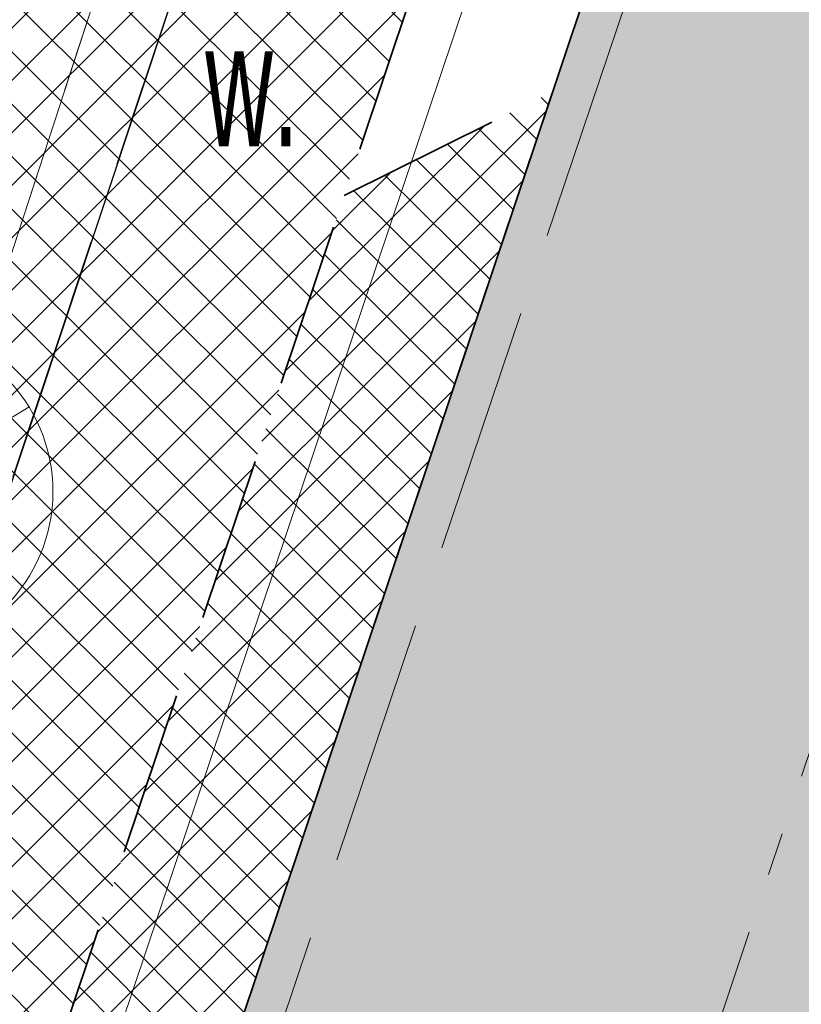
# Model space of a CAD drawing. Header units: metres. Extents: x 6599594 to 6600699, y 5687867 to 5691114.
# Tile 144 of 256: x 6599928.4 to 6599933.14, y 5688804.94 to 5688810.92. Entities that reach past the tile are written whole.
import ezdxf
from ezdxf.enums import TextEntityAlignment as Align

# ---------------------------------------------------------------- set-up
doc = ezdxf.new("R2010")
doc.units = ezdxf.units.M
doc.header["$MEASUREMENT"] = 0
for name, pattern in [('1', [0]), ('3_EGJE', [2.5, 1.5, -0.3700000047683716, 0.2600001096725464, -0.369999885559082]), ('BUF', [0]), ('BUG', [1.5, 1, -0.5]), ('GUK', [2, 1.5, -0.5]), ('GUZ', [1, 0.5, -0.5]), ('L_0_04', [1.5, 1, -0.5]), ('L_0_06', [2, 1.5, -0.5])]:
    doc.linetypes.add(name, pattern=pattern)
for name, color, linetype, lineweight in [('_kolor chodnik', 50, '1', 5), ('_kolor jezdnia', 4, '1', 0), ('_kolor pobocze', 211, '1', 5), ('_kolor zjazdy kostka', 7, '1', 5), ('_kolor ścieżka @ 1', 10, '1', 0), ('_kraweznik', 7, 'CONTINUOUS', 35), ('_kraweznik niski', 150, 'CONTINUOUS', 35), ('_obrzeze', 10, 'BUG', 35), ('_os', 7, '3_EGJE', 13), ('_wycinka', 10, 'BUF', 15), ('Dzialki', 130, '1', 30), ('Kontury', 252, 'GUK', 9), ('OT_Komunikacja', 7, 'CONTINUOUS', 0), ('OT_ZagospodarowanieTerenu', 7, 'CONTINUOUS', 0), ('Uzytki', 252, 'GUZ', 9)]:
    doc.layers.add(name, color=color, linetype=linetype, lineweight=lineweight)
doc.styles.get("Standard").update_dxf_attribs({"font": 'ARIALN.TTF', "width": 0.75, "height": 1.199999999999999})
pattern_1 = [(45, (0, 0), (-0.1414213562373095, 0.1414213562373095), []), (135, (0, 0), (-0.1414213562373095, -0.1414213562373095), [])]

# ---------------------------------------------------------------- blocks, each defined once
blk = doc.blocks.new('ddddd')
at = {"layer": '_wycinka'}
for p, q in [((6600244.106448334, 5690836.218476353), (6600245.135551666, 5690834.535523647)), ((6600245.462476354, 5690835.891551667), (6600243.779523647, 5690834.862448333))]:
    blk.add_line(p, q, dxfattribs=at)
blk.add_circle((6600244.621, 5690835.377), 0.986329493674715, dxfattribs=at)

msp = doc.modelspace()

# ---------------------------------------------------------------- hatches: boundary and pattern name
at = {"layer": '_kolor chodnik'}
h = msp.add_hatch(dxfattribs=at)
h.set_pattern_fill('ANSI37', color=256, scale=1.6)
h.set_pattern_definition(pattern_1)
h.paths.add_polyline_path([(6599849.938171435, 5688542.085872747), (6599852.232147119, 5688548.938742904), (6599853.573135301, 5688548.489851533), (6599853.827082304, 5688549.248475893), (6599851.793849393, 5688549.929093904), (6599849.895278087, 5688548.982823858), (6599847.823506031, 5688542.793750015)])
edge = h.paths.add_edge_path()
edge.add_line((6600018.106075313, 5689087.454911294), (6600022.42781917, 5689091.229234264))
edge.add_line((6600022.42781917, 5689091.229234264), (6600020.233254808, 5689093.742094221))
edge.add_line((6600020.233254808, 5689093.742094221), (6600017.159471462, 5689091.057656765))
edge.add_arc((6600023.275194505, 5689085.385140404), 8.34143334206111, 137.1531558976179, 148.8016577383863)
edge.add_line((6600016.140105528, 5689089.706021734), (6600018.106075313, 5689087.454911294))
h.paths.add_polyline_path([(6600038.501784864, 5689187.59229436), (6600037.906968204, 5689187.700586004), (6600037.638296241, 5689186.224843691), (6600038.240083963, 5689186.115282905)])
h.paths.add_polyline_path([(6600069.098302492, 5689360.276020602), (6600068.321239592, 5689360.413462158), (6600068.064048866, 5689358.936495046), (6600068.836639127, 5689358.799546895)])
h.paths.add_polyline_path([(6600082.393785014, 5689362.950258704), (6600082.941124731, 5689366.103121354), (6600081.481377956, 5689366.361351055), (6600080.923159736, 5689363.210828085)])
h.paths.add_polyline_path([(6600074.022236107, 5689388.065861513), (6600072.983907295, 5689388.249860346), (6600072.723374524, 5689386.772538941), (6600073.760538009, 5689386.588865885)])
h.paths.add_polyline_path([(6600105.602402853, 5689486.45426531), (6600106.738797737, 5689489.760539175), (6600105.28818975, 5689490.281952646), (6600104.132785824, 5689486.965912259)])
h.paths.add_polyline_path([(6600132.519778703, 5689678.737346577), (6600131.636986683, 5689678.922259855), (6600131.330470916, 5689677.453953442), (6600132.212256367, 5689677.269208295)])
h.paths.add_polyline_path([(6600156.649397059, 5689798.7449027), (6600156.48800471, 5689797.95886096), (6600157.450195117, 5689797.757316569), (6600157.615023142, 5689798.542205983)])
h.paths.add_polyline_path([(6600189.055358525, 5689948.643107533), (6600187.902868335, 5689948.884512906), (6600187.600024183, 5689947.417400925), (6600188.748131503, 5689947.176379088)])
edge = h.paths.add_edge_path()
edge.add_line((6600204.459383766, 5690032.969035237), (6600204.153258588, 5690031.227801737))
edge.add_arc((6600202.328347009, 5690027.299936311), 4.331100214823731, 41.853001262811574, 65.08011546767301, ccw=False)
edge.add_arc((6600032.903931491, 5690051.979071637), 174.020003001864, 352.8070218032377, 353.495463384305)
edge.add_arc((6600202.372679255, 5690027.343587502), 5.999999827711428, 55.12102442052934, 69.64815978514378)
edge = h.paths.add_edge_path()
edge.add_line((6600205.046027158, 5690040.265402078), (6600204.972740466, 5690038.483452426))
edge.add_arc((6600203.986269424, 5690044.401803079), 5.999999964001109, 279.4630688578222, 294.9140560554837)
edge.add_line((6600206.513819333, 5690038.960158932), (6600206.607027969, 5690041.030672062))
edge.add_arc((6600203.986269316, 5690044.401803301), 4.270000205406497, 284.3702444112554, 307.86193139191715, ccw=False)
edge = h.paths.add_edge_path()
edge.add_arc((6600203.547470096, 5690044.558759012), 6.446878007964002, 324.43500910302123, 356.20133685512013, ccw=False)
edge.add_arc((6600203.986269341, 5690044.401803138), 6.000000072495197, 323.2169970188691, 357.4193489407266)
h.paths.add_polyline_path([(6600208.910055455, 5690121.713696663), (6600208.146285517, 5690121.748120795), (6600207.125602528, 5690121.794124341), (6600209.971605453, 5690121.665851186)])
edge = h.paths.add_edge_path()
edge.add_line((6600238.769818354, 5690481.648294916), (6600240.338176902, 5690490.87374652))
edge.add_line((6600240.338176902, 5690490.87374652), (6600241.251295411, 5690510.829461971))
edge.add_line((6600241.251295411, 5690510.829461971), (6600239.524022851, 5690510.928942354))
edge.add_line((6600239.524022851, 5690510.928942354), (6600238.633343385, 5690491.167757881))
edge.add_line((6600238.633343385, 5690491.167757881), (6600234.579716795, 5690467.661262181))
edge.add_line((6600234.579716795, 5690467.661262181), (6600234.449796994, 5690464.966873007))
edge.add_arc((6600242.443669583, 5690464.607462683), 8.001948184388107, 177.4256737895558, 268.2543056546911)
edge.add_line((6600242.199903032, 5690456.609228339), (6600242.216657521, 5690457.359274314))
edge.add_line((6600242.216657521, 5690457.359274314), (6600242.305257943, 5690458.836738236))
edge.add_arc((6600242.444504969, 5690464.607952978), 5.772894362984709, 177.0298084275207, 268.6178439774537, ccw=False)
edge.add_line((6600236.679365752, 5690464.907083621), (6600236.951876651, 5690470.95443634))
edge.add_line((6600236.951876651, 5690470.95443634), (6600238.15078669, 5690478.210832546))
edge.add_line((6600238.15078669, 5690478.210832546), (6600238.769818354, 5690481.648294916))
h.paths.add_polyline_path([(6600238.769818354, 5690481.648294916), (6600238.15078669, 5690478.210832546), (6600239.670056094, 5690477.930590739), (6600240.266710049, 5690481.376366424)])
edge = h.paths.add_edge_path()
edge.add_line((6600223.366500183, 5690460.339976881), (6600223.278629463, 5690457.997544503))
edge.add_arc((6600220.967166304, 5690465.656339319), 7.999999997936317, 286.7940807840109, 300.2738222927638)
edge.add_line((6600225.000231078, 5690458.747331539), (6600225.240084, 5690461.623695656))
edge.add_arc((6600221.105749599, 5690465.648640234), 5.76999998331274, 293.06724424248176, 315.7681070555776, ccw=False)
edge = h.paths.add_edge_path()
edge.add_arc((6600220.025145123, 5690444.676291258), 5.770000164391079, 37.996647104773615, 59.94382588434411, ccw=False)
edge.add_line((6600224.572175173, 5690448.22839199), (6600224.817793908, 5690451.081798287))
edge.add_arc((6600220.025145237, 5690444.676291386), 7.999999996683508, 53.19588653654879, 68.15166733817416)
edge.add_line((6600223.00235276, 5690452.101669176), (6600222.91504296, 5690449.670427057))
edge = h.paths.add_edge_path()
edge.add_arc((6600221.105749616, 5690465.648640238), 7.999999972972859, 328.0222308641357, 357.0132597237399)
edge.add_line((6600229.094882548, 5690465.23180147), (6600229.218816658, 5690467.593604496))
edge.add_line((6600229.218816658, 5690467.593604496), (6600228.218919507, 5690467.645774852))
edge.add_line((6600228.218919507, 5690467.645774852), (6600227.891778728, 5690461.411918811))
h.paths.add_polyline_path([(6600200.980142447, 5690012.236744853), (6600202.317278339, 5690011.956662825), (6600202.522293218, 5690012.935421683), (6600201.182321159, 5690013.216097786)])
h.paths.add_polyline_path([(6600196.457878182, 5689983.98337835), (6600195.202332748, 5689984.246370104), (6600194.899091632, 5689982.777335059), (6600196.150355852, 5689982.515240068)])
edge = h.paths.add_edge_path()
edge.add_line((6600112.305909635, 5689517.991018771), (6600112.691041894, 5689519.807934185))
edge.add_line((6600112.691041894, 5689519.807934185), (6600113.245521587, 5689522.423769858))
edge.add_line((6600113.245521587, 5689522.423769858), (6600111.553124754, 5689522.782507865))
edge.add_line((6600111.553124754, 5689522.782507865), (6600107.405864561, 5689503.21722655))
edge.add_line((6600107.405864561, 5689503.21722655), (6600099.494506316, 5689480.361667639))
edge.add_line((6600099.494506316, 5689480.361667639), (6600099.182814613, 5689478.891218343))
edge.add_arc((6600107.008997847, 5689477.232359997), 8.000059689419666, 168.0325629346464, 257.7529108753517)
edge.add_line((6600105.311960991, 5689469.414366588), (6600105.784990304, 5689471.593619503))
edge.add_arc((6600107.008927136, 5689477.232314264), 5.769999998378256, 168.0321375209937, 257.7533362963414, ccw=False)
edge.add_line((6600101.364343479, 5689478.42879883), (6600101.647245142, 5689479.76342708))
edge.add_line((6600101.647245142, 5689479.76342708), (6600104.132785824, 5689486.965912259))
edge.add_line((6600104.132785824, 5689486.965912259), (6600105.28818975, 5689490.281952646))
edge.add_line((6600105.28818975, 5689490.281952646), (6600108.240043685, 5689498.809726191))
edge.add_line((6600108.240043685, 5689498.809726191), (6600112.305909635, 5689517.991018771))
h.paths.add_polyline_path([(6600136.009573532, 5689645.499114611), (6600138.333647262, 5689645.012304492), (6600138.661671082, 5689646.578318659), (6600134.869459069, 5689647.372651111)])
at = {"layer": '_kolor jezdnia'}
h = msp.add_hatch(dxfattribs=at)
h.set_pattern_fill('ANSI37', color=4, scale=3.5)
h.set_pattern_definition([(45, (0, 0), (-0.3093592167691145, 0.3093592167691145), []), (135, (0, 0), (-0.3093592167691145, -0.3093592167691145), [])])
edge = h.paths.add_edge_path()
edge.add_line((6599833.066047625, 5688539.933393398), (6599850.649511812, 5688527.983462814))
edge.add_arc((6599857.337592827, 5688536.653968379), 10.95025544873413, 169.5012687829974, 232.3548431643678, ccw=False)
edge.add_arc((6599858.085851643, 5688536.618142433), 11.69295282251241, 162.2507788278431, 169.9967502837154, ccw=False)
edge.add_line((6599846.949484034, 5688540.182754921), (6599847.823506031, 5688542.793750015))
edge.add_line((6599847.823506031, 5688542.793750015), (6599849.895278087, 5688548.982823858))
edge.add_line((6599849.895278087, 5688548.982823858), (6599852.434748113, 5688556.56906746))
edge.add_line((6599852.434748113, 5688556.56906746), (6599928.48625871, 5688783.760284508))
edge.add_line((6599928.48625871, 5688783.760284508), (6599931.025728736, 5688791.34652811))
edge.add_line((6599931.025728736, 5688791.34652811), (6599996.657773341, 5688987.411326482))
edge.add_line((6599996.657773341, 5688987.411326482), (6599999.197243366, 5688994.997570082))
edge.add_line((6599999.197243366, 5688994.997570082), (6600021.930100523, 5689062.908193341))
edge.add_line((6600021.930100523, 5689062.908193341), (6600017.620224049, 5689067.371531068))
edge.add_line((6600017.620224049, 5689067.371531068), (6600016.714558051, 5689064.654078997))
edge.add_line((6600016.714558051, 5689064.654078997), (6600012.423620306, 5689051.835617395))
edge.add_line((6600012.423620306, 5689051.835617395), (6600009.884150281, 5689044.249373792))
edge.add_line((6600009.884150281, 5689044.249373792), (6599977.53516164, 5688947.612159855))
edge.add_line((6599977.53516164, 5688947.612159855), (6599974.995691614, 5688940.025916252))
edge.add_line((6599974.995691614, 5688940.025916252), (6599942.096912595, 5688841.746295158))
edge.add_line((6599942.096912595, 5688841.746295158), (6599939.557442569, 5688834.160051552))
edge.add_line((6599939.557442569, 5688834.160051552), (6599882.679288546, 5688664.246042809))
edge.add_line((6599882.679288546, 5688664.246042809), (6599880.139818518, 5688656.659799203))
edge.add_line((6599880.139818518, 5688656.659799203), (6599852.46454386, 5688573.984527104))
edge.add_line((6599852.46454386, 5688573.984527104), (6599842.470137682, 5688544.127903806))
edge.add_arc((6599835.706422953, 5688546.652910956), 7.219660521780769, 248.5480913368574, 339.52856074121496, ccw=False)
h.paths.add_polyline_path([(6600044.653202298, 5689172.271628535), (6600046.276244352, 5689181.431901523), (6600047.759199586, 5689189.801539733), (6600051.0603021, 5689208.432603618), (6600052.368792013, 5689215.817578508), (6600054.808584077, 5689229.587499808), (6600056.11707399, 5689236.972474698), (6600057.346666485, 5689243.912161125), (6600058.655146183, 5689251.297078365), (6600058.831439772, 5689252.292060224), (6600060.098987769, 5689259.445963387), (6600060.139929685, 5689259.677035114), (6600061.407468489, 5689266.830886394), (6600072.329030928, 5689328.470998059), (6600073.637511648, 5689335.855921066), (6600077.337304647, 5689356.73715072), (6600078.820259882, 5689365.106788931), (6600081.142794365, 5689378.214921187), (6600082.538516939, 5689386.092227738), (6600095.187867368, 5689457.483787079), (6600091.082877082, 5689465.8405575), (6600089.043088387, 5689454.328211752), (6600087.870641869, 5689447.711051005), (6600087.560133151, 5689445.958573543), (6600086.562151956, 5689440.326076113), (6600082.433200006, 5689417.022719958), (6600080.95024477, 5689408.65308175), (6600077.202698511, 5689387.502337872), (6600075.719743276, 5689379.132699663), (6600073.469199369, 5689366.430874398), (6600071.986244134, 5689358.061236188), (6600069.98686466, 5689346.776955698), (6600068.591142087, 5689338.899649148), (6600065.559290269, 5689321.78820693), (6600064.163567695, 5689313.910900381), (6600059.719426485, 5689288.828650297), (6600058.323703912, 5689280.951343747), (6600057.563846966, 5689276.662793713), (6600056.168124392, 5689268.785487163), (6600054.804920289, 5689261.091711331), (6600053.409197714, 5689253.21440478), (6600053.264817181, 5689252.399536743), (6600051.869094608, 5689244.522230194), (6600051.183555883, 5689240.653124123), (6600049.787833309, 5689232.775817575), (6600046.593849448, 5689214.749319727), (6600045.198126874, 5689206.872013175), (6600044.41754409, 5689202.466488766), (6600042.934588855, 5689194.096850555), (6600036.429952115, 5689157.38538759), (6600034.946996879, 5689149.01574938), (6600030.579776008, 5689124.367629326), (6600027.529365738, 5689107.151445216), (6600024.895072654, 5689094.014582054), (6600030.583685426, 5689094.264316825), (6600032.945013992, 5689106.191885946), (6600043.170247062, 5689163.901990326)])
edge = h.paths.add_edge_path()
edge.add_line((6600111.106812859, 5689535.144351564), (6600111.256844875, 5689535.85214863))
edge.add_line((6600111.256844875, 5689535.85214863), (6600112.915748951, 5689543.678261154))
edge.add_line((6600112.915748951, 5689543.678261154), (6600117.304772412, 5689564.384094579))
edge.add_line((6600117.304772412, 5689564.384094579), (6600119.067357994, 5689572.699339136))
edge.add_line((6600119.067357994, 5689572.699339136), (6600120.087667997, 5689577.512794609))
edge.add_line((6600120.087667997, 5689577.512794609), (6600121.642890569, 5689584.849775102))
edge.add_line((6600121.642890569, 5689584.849775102), (6600128.436769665, 5689616.900852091))
edge.add_line((6600128.436769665, 5689616.900852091), (6600129.991992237, 5689624.237832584))
edge.add_line((6600129.991992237, 5689624.237832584), (6600132.660554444, 5689636.827148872))
edge.add_line((6600132.660554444, 5689636.827148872), (6600133.208838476, 5689639.444704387))
edge.add_line((6600133.208838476, 5689639.444704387), (6600134.848957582, 5689647.274775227))
edge.add_line((6600134.848957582, 5689647.274775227), (6600138.97649476, 5689666.979995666))
edge.add_line((6600138.97649476, 5689666.979995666), (6600140.51410642, 5689674.320687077))
edge.add_line((6600140.51410642, 5689674.320687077), (6600145.209128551, 5689696.735129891))
edge.add_line((6600145.209128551, 5689696.735129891), (6600146.746740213, 5689704.075821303))
edge.add_line((6600146.746740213, 5689704.075821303), (6600151.462308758, 5689726.588354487))
edge.add_line((6600151.462308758, 5689726.588354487), (6600152.999920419, 5689733.929045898))
edge.add_line((6600152.999920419, 5689733.929045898), (6600155.244070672, 5689744.642813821))
edge.add_line((6600155.244070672, 5689744.642813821), (6600156.781682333, 5689751.983505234))
edge.add_line((6600156.781682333, 5689751.983505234), (6600161.635515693, 5689775.156126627))
edge.add_line((6600161.635515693, 5689775.156126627), (6600163.378142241, 5689783.475576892))
edge.add_line((6600163.378142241, 5689783.475576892), (6600163.850769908, 5689785.731942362))
edge.add_line((6600163.850769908, 5689785.731942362), (6600167.028500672, 5689800.902704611))
edge.add_line((6600167.028500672, 5689800.902704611), (6600179.49088801, 5689860.399222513))
edge.add_line((6600179.49088801, 5689860.399222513), (6600181.233514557, 5689868.718672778))
edge.add_line((6600181.233514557, 5689868.718672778), (6600181.84713393, 5689871.648144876))
edge.add_line((6600181.84713393, 5689871.648144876), (6600183.384745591, 5689878.988836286))
edge.add_line((6600183.384745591, 5689878.988836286), (6600184.935818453, 5689886.393792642))
edge.add_line((6600184.935818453, 5689886.393792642), (6600186.575937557, 5689894.223863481))
edge.add_line((6600186.575937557, 5689894.223863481), (6600194.05133812, 5689929.912074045))
edge.add_line((6600194.05133812, 5689929.912074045), (6600195.691457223, 5689937.742144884))
edge.add_line((6600195.691457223, 5689937.742144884), (6600202.915799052, 5689972.231779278))
edge.add_line((6600202.915799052, 5689972.231779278), (6600204.555918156, 5689980.061850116))
edge.add_line((6600204.555918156, 5689980.061850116), (6600206.062781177, 5689987.255744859))
edge.add_line((6600206.062781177, 5689987.255744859), (6600207.702900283, 5689995.085815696))
edge.add_line((6600207.702900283, 5689995.085815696), (6600210.232559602, 5690007.162628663))
edge.add_line((6600210.232559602, 5690007.162628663), (6600211.694938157, 5690014.144150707))
edge.add_arc((6600028.177652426, 5690052.584442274), 187.5000004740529, 348.1696294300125, 357.4195276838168)
edge.add_line((6600215.487522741, 5690044.142720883), (6600208.310270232, 5690026.480446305))
edge.add_arc((6600032.903933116, 5690051.97907145), 177.2500013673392, 348.1696294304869, 351.7289130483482, ccw=False)
edge.add_line((6600206.38894146, 5690015.640182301), (6600205.966941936, 5690013.625519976))
edge.add_line((6600205.966941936, 5690013.625519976), (6600204.326822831, 5690005.795449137))
edge.add_line((6600204.326822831, 5690005.795449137), (6600197.076961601, 5689971.183982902))
edge.add_line((6600197.076961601, 5689971.183982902), (6600195.334335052, 5689962.864532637))
edge.add_line((6600195.334335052, 5689962.864532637), (6600193.44722506, 5689953.855305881))
edge.add_line((6600193.44722506, 5689953.855305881), (6600191.909227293, 5689946.512771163))
edge.add_line((6600191.909227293, 5689946.512771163), (6600185.496844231, 5689915.899498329))
edge.add_line((6600185.496844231, 5689915.899498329), (6600183.856521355, 5689908.068454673))
edge.add_line((6600183.856521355, 5689908.068454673), (6600182.066605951, 5689899.523243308))
edge.add_line((6600182.066605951, 5689899.523243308), (6600180.32407057, 5689891.204228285))
edge.add_line((6600180.32407057, 5689891.204228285), (6600174.320344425, 5689862.541919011))
edge.add_line((6600174.320344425, 5689862.541919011), (6600172.577809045, 5689854.222903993))
edge.add_line((6600172.577809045, 5689854.222903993), (6600163.663810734, 5689811.666703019))
edge.add_line((6600163.663810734, 5689811.666703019), (6600162.023782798, 5689803.837067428))
edge.add_line((6600162.023782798, 5689803.837067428), (6600160.924220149, 5689798.587659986))
edge.add_line((6600160.924220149, 5689798.587659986), (6600159.279208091, 5689790.734229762))
edge.add_line((6600159.279208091, 5689790.734229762), (6600157.107250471, 5689780.365115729))
edge.add_line((6600157.107250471, 5689780.365115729), (6600155.462238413, 5689772.511685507))
edge.add_line((6600155.462238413, 5689772.511685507), (6600153.380318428, 5689762.572418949))
edge.add_line((6600153.380318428, 5689762.572418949), (6600151.735124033, 5689754.718118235))
edge.add_line((6600151.735124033, 5689754.718118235), (6600148.586504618, 5689739.686336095))
edge.add_line((6600148.586504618, 5689739.686336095), (6600146.885007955, 5689731.563243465))
edge.add_line((6600146.885007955, 5689731.563243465), (6600141.75088822, 5689707.052510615))
edge.add_line((6600141.75088822, 5689707.052510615), (6600140.110896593, 5689699.223048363))
edge.add_line((6600140.110896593, 5689699.223048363), (6600133.483561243, 5689667.583574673))
edge.add_line((6600133.483561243, 5689667.583574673), (6600131.860394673, 5689659.834436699))
edge.add_line((6600131.860394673, 5689659.834436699), (6600131.740984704, 5689659.26436315))
edge.add_line((6600131.740984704, 5689659.26436315), (6600130.117814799, 5689651.515209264))
edge.add_line((6600130.117814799, 5689651.515209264), (6600127.27873359, 5689637.961189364))
edge.add_line((6600127.27873359, 5689637.961189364), (6600126.924568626, 5689636.290366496))
edge.add_line((6600126.924568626, 5689636.290366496), (6600125.166244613, 5689627.995226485))
edge.add_line((6600125.166244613, 5689627.995226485), (6600118.009503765, 5689594.232298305))
edge.add_line((6600118.009503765, 5689594.232298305), (6600116.25117975, 5689585.937158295))
edge.add_line((6600116.25117975, 5689585.937158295), (6600113.665314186, 5689573.737975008))
edge.add_line((6600113.665314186, 5689573.737975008), (6600111.898534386, 5689565.402943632))
edge.add_line((6600111.898534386, 5689565.402943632), (6600104.889982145, 5689532.339115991))
edge.add_line((6600104.889982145, 5689532.339115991), (6600103.22663594, 5689524.492047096))
edge.add_line((6600103.22663594, 5689524.492047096), (6600096.623876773, 5689493.342605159))
edge.add_line((6600096.623876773, 5689493.342605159), (6600094.968986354, 5689485.535427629))
edge.add_line((6600094.968986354, 5689485.535427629), (6600094.300101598, 5689482.379870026))
edge.add_line((6600094.300101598, 5689482.379870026), (6600099.182814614, 5689478.891218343))
edge.add_line((6600099.182814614, 5689478.891218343), (6600099.494506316, 5689480.361667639))
edge.add_line((6600099.494506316, 5689480.361667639), (6600111.106812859, 5689535.144351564))
edge = h.paths.add_edge_path()
edge.add_arc((6600239.213891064, 5690851.400367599), 10.00000000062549, -2.8342403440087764, 76.13703556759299, ccw=False)
edge.add_line((6600249.201658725, 5690850.905901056), (6600249.082723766, 5690848.503524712))
edge.add_line((6600249.082723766, 5690848.503524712), (6600247.016487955, 5690806.767468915))
edge.add_line((6600247.016487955, 5690806.767468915), (6600246.092398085, 5690789.152178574))
edge.add_line((6600246.092398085, 5690789.152178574), (6600233.768116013, 5690572.015170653))
edge.add_line((6600233.768116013, 5690572.015170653), (6600228.959056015, 5690465.296202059))
edge.add_line((6600228.959056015, 5690465.296202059), (6600234.588724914, 5690465.017134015))
edge.add_line((6600234.588724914, 5690465.017134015), (6600239.262540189, 5690571.767576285))
edge.add_line((6600239.262540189, 5690571.767576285), (6600252.50503885, 5690806.400146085))
edge.add_line((6600252.50503885, 5690806.400146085), (6600254.569211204, 5690848.094521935))
edge.add_arc((6600262.559425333, 5690847.6989487), 7.999999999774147, 76.13703557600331, 177.1657596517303, ccw=False)
edge.add_line((6600264.476229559, 5690855.465921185), (6600241.609896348, 5690861.109083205))
edge = h.paths.add_edge_path()
edge.add_line((6600250.031475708, 5690451.625307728), (6600250.231741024, 5690455.772579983))
edge.add_line((6600250.231741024, 5690455.772579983), (6600246.257763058, 5690456.417303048))
edge.add_line((6600246.257763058, 5690456.417303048), (6600242.171761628, 5690456.61060902))
edge.add_arc((6600242.563100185, 5690464.586983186), 7.985968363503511, 176.9123644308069, 267.1911945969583, ccw=False)
edge.add_line((6600234.588724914, 5690465.017134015), (6600228.959056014, 5690465.296202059))
edge.add_arc((6600220.965133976, 5690465.657286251), 8.002072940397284, 267.8289300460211, 357.413716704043, ccw=False)
edge.add_line((6600220.661989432, 5690457.660957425), (6600212.406915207, 5690458.119572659))
edge.add_line((6600212.406915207, 5690458.119572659), (6600208.431872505, 5690457.817501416))
edge.add_line((6600208.431872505, 5690457.817501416), (6600208.233912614, 5690454.548331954))
edge.add_line((6600208.233912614, 5690454.548331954), (6600212.129565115, 5690453.127270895))
edge.add_line((6600212.129565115, 5690453.127270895), (6600218.640548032, 5690452.76554962))
edge.add_line((6600218.640548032, 5690452.76554962), (6600216.486747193, 5690452.885205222))
edge.add_line((6600216.486747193, 5690452.885205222), (6600220.468905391, 5690452.663974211))
edge.add_arc((6600220.025145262, 5690444.676291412), 7.99999997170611, -0.3386579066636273, 86.8201700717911, ccw=False)
edge.add_line((6600228.025005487, 5690444.629006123), (6600227.803602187, 5690439.649256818))
edge.add_line((6600227.803602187, 5690439.649256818), (6600226.885525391, 5690435.936828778))
edge.add_line((6600226.885525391, 5690435.936828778), (6600225.534849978, 5690405.967249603))
edge.add_line((6600225.534849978, 5690405.967249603), (6600226.115199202, 5690402.187514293))
edge.add_line((6600226.115199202, 5690402.187514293), (6600213.445139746, 5690121.008786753))
edge.add_line((6600213.445139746, 5690121.008786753), (6600213.352800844, 5690118.960058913))
edge.add_line((6600213.352800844, 5690118.960058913), (6600209.980184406, 5690044.131649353))
edge.add_arc((6600203.98626942, 5690044.401803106), 5.999999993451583, 257.4162346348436, 357.41934921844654, ccw=False)
edge.add_line((6600202.679069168, 5690038.545931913), (6600201.589735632, 5690033.666039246))
edge.add_line((6600201.589735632, 5690033.666039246), (6600203.67987942, 5690033.199458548))
edge.add_arc((6600202.372679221, 5690027.343587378), 5.999999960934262, -8.27108729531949, 77.41623506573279, ccw=False)
edge.add_line((6600208.310270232, 5690026.480446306), (6600215.487522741, 5690044.142720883))
edge.add_line((6600215.487522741, 5690044.142720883), (6600216.199687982, 5690059.9446614))
edge.add_line((6600216.199687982, 5690059.9446614), (6600216.537356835, 5690067.437056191))
edge.add_line((6600216.537356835, 5690067.437056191), (6600223.893528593, 5690230.66011469))
edge.add_line((6600223.893528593, 5690230.66011469), (6600224.231197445, 5690238.152509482))
edge.add_line((6600224.231197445, 5690238.152509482), (6600233.507835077, 5690443.987992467))
edge.add_arc((6600241.499722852, 5690443.627812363), 7.999999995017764, 87.29208981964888, 177.4195277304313, ccw=False)
edge.add_line((6600241.877677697, 5690451.618879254), (6600246.021541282, 5690451.422886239))
edge.add_line((6600246.021541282, 5690451.422886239), (6600246.427694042, 5690451.44338883))
edge.add_line((6600246.427694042, 5690451.44338883), (6600246.79397003, 5690451.461878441))
edge.add_line((6600246.79397003, 5690451.461878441), (6600250.031475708, 5690451.625307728))
edge = h.paths.add_edge_path()
edge.add_line((6600007.33756506, 5689086.20374581), (6600006.980466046, 5689080.740822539))
edge.add_line((6600006.980466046, 5689080.740822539), (6600007.229745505, 5689080.720859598))
edge.add_line((6600007.229745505, 5689080.720859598), (6600008.093335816, 5689080.601653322))
edge.add_line((6600008.093335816, 5689080.601653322), (6600008.702681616, 5689080.53831051))
edge.add_arc((6600008.140193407, 5689070.554142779), 9.999999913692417, -18.557800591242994, 86.77547804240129, ccw=False)
edge.add_line((6600017.620224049, 5689067.371531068), (6600021.930100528, 5689062.908193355))
edge.add_arc((6599734.83819726, 5689159.011261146), 302.7499967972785, 341.4922000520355, 343.8640860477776)
edge.add_arc((6600034.895369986, 5689072.315877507), 9.581213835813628, 98.63328270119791, 164.5273290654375, ccw=False)
edge.add_line((6600033.457137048, 5689081.788529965), (6600033.832640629, 5689081.798737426))
edge.add_line((6600033.832640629, 5689081.798737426), (6600034.422462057, 5689082.05700874))
edge.add_line((6600034.422462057, 5689082.05700874), (6600036.833623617, 5689082.139040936))
edge.add_line((6600036.833623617, 5689082.139040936), (6600036.730225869, 5689087.148851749))
edge.add_line((6600036.730225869, 5689087.148851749), (6600036.579860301, 5689087.134303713))
edge.add_arc((6600036.479565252, 5689093.136286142), 6.002820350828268, 169.1687651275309, 270.9573417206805, ccw=False)
edge.add_line((6600030.583685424, 5689094.264316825), (6600024.895072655, 5689094.014582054))
edge.add_arc((6600015.200558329, 5689096.162123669), 9.929528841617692, 271.0943432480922, 347.5094668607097, ccw=False)
edge.add_arc((6600014.909438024, 5689089.646776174), 3.446070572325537, 264.4236009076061, 278.0194998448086, ccw=False)
edge.add_line((6600014.574573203, 5689086.217014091), (6600014.299554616, 5689086.232508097))
edge.add_line((6600014.299554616, 5689086.232508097), (6600010.474232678, 5689086.448019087))
edge.add_line((6600010.474232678, 5689086.448019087), (6600007.33756506, 5689086.20374581))
edge = h.paths.add_edge_path()
edge.add_line((6600105.490725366, 5689463.953528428), (6600106.927559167, 5689464.047234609))
edge.add_line((6600106.927559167, 5689464.047234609), (6600107.835, 5689468.66))
edge.add_line((6600107.835, 5689468.66), (6600105.311960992, 5689469.414366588))
edge.add_arc((6600107.008997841, 5689477.232359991), 8.000059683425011, 168.0325628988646, 257.75291091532, ccw=False)
edge.add_line((6600099.182814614, 5689478.891218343), (6600094.300101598, 5689482.379870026))
edge.add_arc((6600586.245114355, 5689378.104238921), 502.8750369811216, 168.032376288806, 169.9522165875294)
edge.add_line((6600091.082877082, 5689465.8405575), (6600095.187867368, 5689457.483787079))
edge.add_arc((6600103.065173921, 5689456.088064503), 8.000000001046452, 77.7533362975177, 169.9524553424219, ccw=False)
edge.add_line((6600104.762140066, 5689463.906012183), (6600105.490725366, 5689463.953528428))
at = {"layer": '_kolor pobocze'}
h = msp.add_hatch(dxfattribs=at)
h.set_pattern_fill('ANSI37', color=256, scale=1.6)
h.set_pattern_definition(pattern_1)
edge = h.paths.add_edge_path()
edge.add_line((6600035.926965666, 5689101.569442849), (6600036.046865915, 5689102.311543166))
edge.add_arc((6600058.171848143, 5689233.778275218), 133.3154772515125, 259.4578941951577, 260.4470163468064, ccw=False)
edge.add_line((6600033.780707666, 5689102.713067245), (6600032.142559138, 5689101.847662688))
edge.add_arc((6599734.838175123, 5689159.011266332), 302.7500195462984, 347.6801154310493, 349.11639019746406, ccw=False)
edge.add_arc((6600036.478170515, 5689093.133441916), 6.000000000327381, 167.68011541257, 271.5571101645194)
edge.add_line((6600036.64121064, 5689087.1356575), (6600036.730491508, 5689087.137804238))
edge.add_line((6600036.730491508, 5689087.137804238), (6600036.712463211, 5689087.887583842))
edge.add_line((6600036.712463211, 5689087.887583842), (6600036.559840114, 5689087.884077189))
edge.add_arc((6600036.482532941, 5689093.14290691), 5.259397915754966, 170.6455005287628, 270.8422131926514, ccw=False)
edge.add_arc((6600545.796425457, 5688991.216220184), 524.6691769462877, 167.9170060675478, 168.7028219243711, ccw=False)
edge.add_line((6600032.751078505, 5689101.044345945), (6600034.011432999, 5689101.917298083))
edge.add_line((6600034.011432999, 5689101.917298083), (6600035.926965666, 5689101.569442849))
edge = h.paths.add_edge_path()
edge.add_line((6600002.828843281, 5688994.032881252), (6600003.066918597, 5688994.74409159))
edge.add_line((6600003.066918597, 5688994.74409159), (6600001.227880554, 5688995.359703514))
edge.add_line((6600001.227880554, 5688995.359703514), (6600000.55876659, 5688996.702196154))
edge.add_line((6600000.55876659, 5688996.702196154), (6600022.641310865, 5689062.67011804))
edge.add_arc((6599734.838193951, 5689159.011262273), 303.5000002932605, 341.4922000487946, 343.8640860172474)
edge.add_arc((6600035.267451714, 5689072.092773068), 9.250000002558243, 91.55711016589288, 163.8640860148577, ccw=False)
edge.add_line((6600035.016098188, 5689081.339357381), (6600036.868703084, 5689081.389717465))
edge.add_line((6600036.868703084, 5689081.389717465), (6600036.850674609, 5689082.139504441))
edge.add_line((6600036.850674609, 5689082.139504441), (6600034.99571817, 5689082.089080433))
edge.add_arc((6600035.267451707, 5689072.092773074), 9.999999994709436, 91.55711014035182, 163.8640860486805)
edge.add_arc((6599734.838192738, 5689159.011262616), 302.7500015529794, 341.4922000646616, 343.8640860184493, ccw=False)
edge.add_line((6600021.930100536, 5689062.908193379), (6599999.748942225, 5688996.645678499))
edge.add_line((6599999.748942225, 5688996.645678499), (6600000.695212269, 5688994.747107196))
edge.add_line((6600000.695212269, 5688994.747107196), (6600002.828843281, 5688994.032881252))
h.paths.add_polyline_path([(6599971.7492186, 5688907.297112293), (6599971.084233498, 5688908.631320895), (6599997.822068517, 5688988.526766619), (6599999.164561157, 5688989.195880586), (6600001.003599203, 5688988.580268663), (6600001.241674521, 5688989.291479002), (6599999.108043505, 5688990.005704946), (6599997.209472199, 5688989.059434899), (6599970.270280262, 5688908.583087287), (6599971.216550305, 5688906.684515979), (6599973.350181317, 5688905.970290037), (6599973.588256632, 5688906.681500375)])
h.paths.add_polyline_path([(6599932.504667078, 5688790.060553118), (6599931.835553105, 5688791.403045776), (6599968.343406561, 5688900.4641754), (6599969.685899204, 5688901.133289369), (6599971.524937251, 5688900.517677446), (6599971.763012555, 5688901.228887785), (6599969.629381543, 5688901.94311373), (6599967.730810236, 5688900.996843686), (6599931.025728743, 5688791.34652811), (6599931.971998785, 5688789.447956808), (6599934.105629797, 5688788.73373086), (6599934.343705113, 5688789.4449412)])
at = {"layer": '_kolor zjazdy kostka'}
h = msp.add_hatch(dxfattribs=at)
h.set_pattern_fill('ANSI37', color=256, scale=1.6)
h.set_pattern_definition(pattern_1)
h.paths.add_polyline_path([(6600244.137440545, 5690813.934732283), (6600242.369522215, 5690814.022127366), (6600242.097568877, 5690808.528921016), (6600243.865482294, 5690808.441426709)])
h.paths.add_polyline_path([(6600247.012128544, 5690806.679412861), (6600247.442736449, 5690815.377295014), (6600247.393289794, 5690814.378518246), (6600247.113277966, 5690808.722537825)])
h.paths.add_polyline_path([(6600242.297085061, 5690788.088808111), (6600240.958726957, 5690788.155683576), (6600240.648818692, 5690782.664569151), (6600241.987258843, 5690782.599147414)])
h.paths.add_polyline_path([(6600245.558275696, 5690780.919298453), (6600246.037231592, 5690789.405686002), (6600244.985820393, 5690788.453468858), (6600244.612601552, 5690781.981345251)])
h.paths.add_polyline_path([(6600241.348405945, 5690723.711515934), (6600242.272017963, 5690722.691689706), (6600242.749709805, 5690731.155680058), (6600241.698138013, 5690730.203317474), (6600241.472690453, 5690726.27550499)])
h.paths.add_polyline_path([(6600225.772794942, 5690394.589141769), (6600224.731429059, 5690393.637598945), (6600224.461246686, 5690387.644646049), (6600225.412923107, 5690386.603142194)])
h.paths.add_polyline_path([(6600223.012390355, 5690333.280720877), (6600223.372595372, 5690341.272607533), (6600222.32835346, 5690340.318436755), (6600222.058239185, 5690334.324941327)])
h.paths.add_polyline_path([(6600215.496388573, 5690166.390602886), (6600215.856593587, 5690174.382489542), (6600214.812834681, 5690173.428760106), (6600214.542018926, 5690167.435062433)])
h.paths.add_polyline_path([(6600212.446537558, 5690121.053392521), (6600213.399499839, 5690120.010473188), (6600213.788744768, 5690128.503024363), (6600212.745135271, 5690127.54943145)])
h.paths.add_polyline_path([(6600209.977420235, 5690121.665589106), (6600210.225142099, 5690127.162117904), (6600207.346107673, 5690127.291879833), (6600207.119593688, 5690121.794395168)])
h.paths.add_polyline_path([(6600207.950178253, 5690070.725854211), (6600204.880846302, 5690070.828947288), (6600204.643784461, 5690065.333808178), (6600207.702521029, 5690065.204598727)])
h.paths.add_polyline_path([(6600200.981479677, 5690012.236464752), (6600199.969248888, 5690007.339980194), (6600201.282587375, 5690007.064882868), (6600202.31726072, 5690011.956666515)])
h.paths.add_polyline_path([(6600193.613960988, 5689970.406358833), (6600192.398010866, 5689970.660657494), (6600191.286205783, 5689965.274578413), (6600192.486379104, 5689965.023185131)])
h.paths.add_polyline_path([(6600189.061271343, 5689948.671423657), (6600189.98413328, 5689953.050774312), (6600188.818902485, 5689953.32186217), (6600187.908781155, 5689948.91282903)])
h.paths.add_polyline_path([(6600180.976201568, 5689915.317449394), (6600179.952861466, 5689910.421322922), (6600181.008474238, 5689910.200199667), (6600182.033843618, 5689915.09540201)])
h.paths.add_polyline_path([(6600176.508279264, 5689893.538690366), (6600177.476023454, 5689893.335973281), (6600178.603605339, 5689898.719146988), (6600177.636002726, 5689898.922290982)])
h.paths.add_polyline_path([(6600179.28182965, 5689859.401159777), (6600180.522246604, 5689860.211927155), (6600181.057490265, 5689860.561775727), (6600183.598022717, 5689860.029600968), (6600184.726606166, 5689865.412570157), (6600182.186324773, 5689865.943033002), (6600181.604764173, 5689866.832779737), (6600181.024456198, 5689867.720610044)])
h.paths.add_polyline_path([(6600160.200810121, 5689810.862606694), (6600159.232772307, 5689811.065842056), (6600158.207991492, 5689806.171529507), (6600159.175735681, 5689805.968812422)])
h.paths.add_polyline_path([(6600156.49391753, 5689797.987177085), (6600155.463416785, 5689793.068691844), (6600156.431160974, 5689792.865974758), (6600157.461419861, 5689797.784520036)])
edge = h.paths.add_edge_path()
edge.add_arc((6600173.111981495, 5689800.679690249), 5.999999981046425, 204.673115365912, 239.5411154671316, ccw=False)
edge.add_arc((6600173.162096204, 5689800.685330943), 6.047914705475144, 168.3203586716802, 204.5234866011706, ccw=False)
edge.add_line((6600167.239404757, 5689801.9096668), (6600163.651667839, 5689784.781499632))
edge.add_arc((6600169.524220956, 5689783.551410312), 5.999999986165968, 139.2146049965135, 168.1696294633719, ccw=False)
edge.add_arc((6600169.524220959, 5689783.551410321), 5.999999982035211, 96.80962310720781, 139.2146050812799, ccw=False)
edge.add_line((6600168.812796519, 5689789.509083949), (6600170.070461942, 5689795.507731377))
h.paths.add_polyline_path([(6600163.526364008, 5689776.866746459), (6600166.051243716, 5689776.337874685), (6600167.179826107, 5689781.720838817), (6600164.653945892, 5689782.249920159), (6600163.941148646, 5689783.340449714), (6600163.493329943, 5689784.025580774), (6600161.750703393, 5689775.706130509), (6600162.438017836, 5689776.155376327)])
h.paths.add_polyline_path([(6600152.614191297, 5689774.643430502), (6600153.639138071, 5689779.536616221), (6600152.646757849, 5689779.744928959), (6600151.646447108, 5689774.846147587)])
h.paths.add_polyline_path([(6600150.121074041, 5689767.466820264), (6600148.177624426, 5689758.16795459), (6600149.115997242, 5689757.971390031), (6600151.066362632, 5689767.268392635)])
h.paths.add_polyline_path([(6600142.970741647, 5689739.332500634), (6600141.888449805, 5689734.142420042), (6600144.036614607, 5689733.695518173), (6600145.123068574, 5689738.882330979)])
h.paths.add_polyline_path([(6600136.256357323, 5689701.052153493), (6600137.154085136, 5689700.864096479), (6600138.287960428, 5689706.274871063), (6600137.386492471, 5689706.464182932)])
h.paths.add_polyline_path([(6600130.081494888, 5689667.099389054), (6600129.212847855, 5689667.281639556), (6600128.083282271, 5689661.898895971), (6600128.953953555, 5689661.716447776)])
h.paths.add_polyline_path([(6600128.397394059, 5689659.030340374), (6600127.554144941, 5689659.207226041), (6600126.49340855, 5689653.810049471), (6600127.269860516, 5689653.647397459)])
h.paths.add_polyline_path([(6600134.990411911, 5689640.633636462), (6600137.30714639, 5689640.148363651), (6600138.339560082, 5689645.040620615), (6600136.015486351, 5689645.500958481), (6600135.435178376, 5689646.388788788), (6600134.8548704, 5689647.276619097), (6600133.214751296, 5689639.446548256), (6600134.102581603, 5689640.026856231)])
h.paths.add_polyline_path([(6600122.164164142, 5689634.294831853), (6600121.024067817, 5689628.914244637), (6600122.015114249, 5689628.705875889), (6600123.155614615, 5689634.086346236)])
h.paths.add_polyline_path([(6600114.54207576, 5689593.450769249), (6600113.493359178, 5689593.398339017), (6600112.364315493, 5689588.045694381), (6600113.29076438, 5689587.54753241)])
h.paths.add_polyline_path([(6600110.194543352, 5689572.941097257), (6600109.20781945, 5689573.148880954), (6600108.067717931, 5689567.768269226), (6600109.05014319, 5689567.535215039)])
h.paths.add_polyline_path([(6600119.083213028, 5689565.540446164), (6600119.089125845, 5689565.542290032), (6600121.462438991, 5689565.065690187), (6600122.598093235, 5689570.447168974), (6600120.229622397, 5689570.949214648), (6600119.651446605, 5689571.8119627), (6600119.073270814, 5689572.727655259), (6600117.310757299, 5689564.412754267)])
h.paths.add_polyline_path([(6600101.698666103, 5689532.937884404), (6600100.730666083, 5689533.141679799), (6600099.694214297, 5689528.250234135), (6600100.669121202, 5689528.045267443)])
h.paths.add_polyline_path([(6600094.064021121, 5689496.827028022), (6600093.080194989, 5689497.033910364), (6600092.036590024, 5689492.143967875), (6600093.038865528, 5689491.933250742)])
h.paths.add_polyline_path([(6600083.709836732, 5689453.74980843), (6600082.738586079, 5689448.336231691), (6600084.647281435, 5689448.027407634), (6600085.606840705, 5689453.416583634)])
h.paths.add_polyline_path([(6600084.434394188, 5689446.82589514), (6600083.348896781, 5689447.018140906), (6600082.567374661, 5689442.58660872), (6600083.649300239, 5689442.394910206)])
h.paths.add_polyline_path([(6600078.04194071, 5689410.721110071), (6600078.996952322, 5689416.137564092), (6600078.054833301, 5689416.304853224), (6600077.111232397, 5689410.886043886)])
h.paths.add_polyline_path([(6600072.911565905, 5689386.768652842), (6600071.960466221, 5689381.312635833), (6600072.800073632, 5689381.16322159), (6600073.766450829, 5689386.590709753)])
h.paths.add_polyline_path([(6600082.887400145, 5689379.432062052), (6600085.278102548, 5689379.03494316), (6600086.160383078, 5689383.956496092), (6600083.759726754, 5689384.355378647), (6600083.152078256, 5689385.224725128), (6600082.544429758, 5689386.094071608), (6600081.148707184, 5689378.216765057), (6600082.018053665, 5689378.824413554)])
h.paths.add_polyline_path([(6600080.731401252, 5689363.247695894), (6600080.041469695, 5689363.369939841), (6600079.433821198, 5689364.239286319), (6600078.8261727, 5689365.1086328), (6600077.343217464, 5689356.73899459), (6600078.212563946, 5689357.346643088), (6600079.081910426, 5689357.954291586), (6600081.429189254, 5689357.564866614), (6600082.388748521, 5689362.980514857)])
h.paths.add_polyline_path([(6600069.104215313, 5689360.304336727), (6600070.063917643, 5689365.720487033), (6600069.2708267, 5689365.861009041), (6600068.327152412, 5689360.441778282)])
h.paths.add_polyline_path([(6600066.550616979, 5689345.891799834), (6600065.546169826, 5689346.069805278), (6600064.677796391, 5689341.145792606), (6600065.678290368, 5689340.968483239)])
h.paths.add_polyline_path([(6600061.138656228, 5689321.077501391), (6600060.270282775, 5689316.15348863), (6600061.250715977, 5689315.979734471), (6600062.127590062, 5689320.902245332)])
h.paths.add_polyline_path([(6600055.325252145, 5689288.11325564), (6600054.456878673, 5689283.189242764), (6600055.410852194, 5689283.020177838), (6600056.283178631, 5689287.917022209)])
h.paths.add_polyline_path([(6600048.045675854, 5689182.819289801), (6600050.371939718, 5689182.407116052), (6600051.31444535, 5689187.67761207), (6600048.980409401, 5689188.064690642), (6600048.372760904, 5689188.934037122), (6600047.765112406, 5689189.803383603), (6600046.306982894, 5689181.603992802), (6600046.972918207, 5689182.069462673)])
h.paths.add_polyline_path([(6600040.943690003, 5689201.374141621), (6600039.339175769, 5689201.66987967), (6600038.429882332, 5689196.244216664), (6600039.984130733, 5689195.958493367)])
h.paths.add_polyline_path([(6600032.993704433, 5689156.473759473), (6600032.278185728, 5689156.600537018), (6600031.299242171, 5689151.188930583), (6600032.034145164, 5689151.058111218)])
h.paths.add_polyline_path([(6600026.309179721, 5689123.603833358), (6600025.417362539, 5689118.683970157), (6600026.271201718, 5689118.532684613), (6600027.143528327, 5689123.456001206)])
h.paths.add_polyline_path([(6600013.302986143, 5689054.462576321), (6600015.842456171, 5689062.048819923), (6600014.576741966, 5689061.417973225), (6600012.672139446, 5689055.728290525)])
h.paths.add_polyline_path([(6599974.547216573, 5688938.686171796), (6599977.086686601, 5688946.272415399), (6599975.820972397, 5688945.641568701), (6599973.916369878, 5688939.951886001)])
h.paths.add_polyline_path([(6599942.102825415, 5688841.748139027), (6599940.837111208, 5688841.117292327), (6599938.932508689, 5688835.427609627), (6599939.563355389, 5688834.161895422)])
h.paths.add_polyline_path([(6599882.685201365, 5688664.247886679), (6599881.419487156, 5688663.617039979), (6599879.514884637, 5688657.927357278), (6599880.145731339, 5688656.661643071)])
h.paths.add_polyline_path([(6599851.799762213, 5688549.930937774), (6599853.832995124, 5688549.250319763), (6599855.42016389, 5688553.991722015), (6599853.386930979, 5688554.672340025), (6599852.913795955, 5688555.621625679), (6599852.440660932, 5688556.570911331), (6599849.901190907, 5688548.984667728)])
h.paths.add_polyline_path([(6600233.581687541, 5690586.458647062), (6600234.520016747, 5690585.337735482), (6600234.976631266, 5690593.428266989), (6600233.922640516, 5690592.499827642)])
h.paths.add_polyline_path([(6600231.72837122, 5690526.750719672), (6600230.676277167, 5690525.793817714), (6600230.420013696, 5690519.782861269), (6600231.363586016, 5690518.655686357)])
h.paths.add_polyline_path([(6600237.577122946, 5690639.505119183), (6600236.516490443, 5690638.540451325), (6600236.176926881, 5690632.541599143), (6600237.1204992, 5690631.41442423)])
h.paths.add_polyline_path([(6600238.927801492, 5690681.139540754), (6600239.8637879, 5690680.021427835), (6600240.320411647, 5690688.112122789), (6600239.268317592, 5690687.155220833)])
h.paths.add_polyline_path([(6600218.12228406, 5690224.814875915), (6600217.079933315, 5690223.86243318), (6600216.809648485, 5690217.865326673), (6600217.762143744, 5690216.822918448)])
h.paths.add_polyline_path([(6600219.363739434, 5690274.535639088), (6600220.31588625, 5690273.493612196), (6600220.675810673, 5690281.480778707), (6600219.633750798, 5690280.528598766)])
h.paths.add_polyline_path([(6600168.759867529, 5689856.554734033), (6600169.729143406, 5689856.3516961), (6600170.857343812, 5689861.737822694), (6600169.889741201, 5689861.940966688)])
h.paths.add_polyline_path([(6600168.841833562, 5689852.115601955), (6600167.871405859, 5689852.319339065), (6600166.844894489, 5689847.425845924), (6600167.816759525, 5689847.221809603)])
h = msp.add_hatch(dxfattribs=at)
h.set_pattern_fill('ANSI37', color=256, scale=1.6)
h.set_pattern_definition(pattern_1)
h.paths.add_polyline_path([(6599931.63013124, 5688810.4785296), (6599930.364417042, 5688809.847682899), (6599928.459814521, 5688804.1580002), (6599929.090661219, 5688802.892285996)])
at = {"layer": '_kolor ścieżka @ 1'}
h = msp.add_hatch(dxfattribs=at)
h.set_pattern_fill('ANSI37', color=10, scale=1.8)
h.set_pattern_definition([(45, (0, 0), (-0.1590990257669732, 0.1590990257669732), []), (135, (0, 0), (-0.1590990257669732, -0.1590990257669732), [])])
edge = h.paths.add_edge_path()
edge.add_line((6599877.145262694, 5688659.244027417), (6599854.614951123, 5688591.938475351))
edge.add_line((6599854.614951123, 5688591.938475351), (6599854.214414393, 5688589.387325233))
edge.add_line((6599854.214414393, 5688589.387325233), (6599839.435327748, 5688545.233719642))
edge.add_arc((6599834.523035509, 5688547.748213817), 5.518450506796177, 246.51508714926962, 332.8930934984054, ccw=False)
edge.add_line((6599832.323891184, 5688542.686883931), (6599836.925902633, 5688539.594394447))
edge.add_arc((6599835.881373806, 5688546.52869976), 7.012533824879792, 278.5661808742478, 339.9794081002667)
edge.add_line((6599842.470137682, 5688544.127903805), (6599857.359687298, 5688588.607952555))
edge.add_line((6599857.359687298, 5688588.607952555), (6599857.303782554, 5688591.591210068))
edge.add_line((6599857.303782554, 5688591.591210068), (6599879.508971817, 5688657.925513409))
edge.add_line((6599879.508971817, 5688657.925513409), (6599879.193548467, 5688658.558370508))
edge.add_line((6599879.193548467, 5688658.558370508), (6599877.145262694, 5688659.244027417))
h.paths.add_polyline_path([(6599879.193548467, 5688658.558370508), (6599879.508971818, 5688657.925513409), (6599881.413574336, 5688663.615196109), (6599880.780717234, 5688663.299772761), (6599878.732431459, 5688663.985429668), (6599877.145262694, 5688659.244027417)])
h.paths.add_polyline_path([(6599938.92659587, 5688835.425765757), (6599938.611172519, 5688836.058622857), (6599936.562886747, 5688836.744279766), (6599878.732431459, 5688663.985429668), (6599880.780717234, 5688663.299772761), (6599881.413574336, 5688663.615196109)])
h.paths.add_polyline_path([(6599974.364844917, 5688941.291630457), (6599974.049421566, 5688941.924487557), (6599972.001135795, 5688942.610144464), (6599936.562886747, 5688836.744279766), (6599938.611172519, 5688836.058622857), (6599938.92659587, 5688835.425765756)])
h.paths.add_polyline_path([(6599974.049421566, 5688941.924487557), (6599974.364844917, 5688941.291630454), (6600009.253303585, 5689045.515087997), (6600008.937880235, 5689046.147945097), (6600006.889594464, 5689046.833602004), (6599972.001135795, 5688942.610144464)])
h.paths.add_polyline_path([(6600008.937880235, 5689046.147945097), (6600009.253303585, 5689045.515087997), (6600011.157906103, 5689051.204770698), (6600010.525049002, 5689050.889347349), (6600008.476763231, 5689051.575004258), (6600006.889594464, 5689046.833602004)])
edge = h.paths.add_edge_path()
edge.add_arc((6599858.085851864, 5688536.618142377), 11.69295304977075, 162.2507788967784, 169.9967501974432)
edge.add_line((6599846.570656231, 5688538.649255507), (6599849.824991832, 5688528.706403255))
edge.add_line((6599849.824991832, 5688528.706403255), (6599853.13552, 5688528.731057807))
edge.add_line((6599853.13552, 5688528.731057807), (6599849.868997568, 5688538.728963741))
edge.add_line((6599849.868997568, 5688538.728963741), (6599850.886451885, 5688541.768438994))
edge.add_line((6599850.886451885, 5688541.768438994), (6599849.938171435, 5688542.085872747))
edge.add_line((6599849.938171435, 5688542.085872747), (6599847.823506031, 5688542.793750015))
edge.add_line((6599847.823506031, 5688542.793750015), (6599846.949484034, 5688540.182754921))
edge = h.paths.add_edge_path()
edge.add_arc((6600008.743460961, 5689068.123037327), 7.659999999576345, 341.4922000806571, 372.1491631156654)
edge.add_line((6600016.231900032, 5689069.735141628), (6600014.371922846, 5689078.374983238))
edge.add_arc((6600008.140193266, 5689070.554142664), 10.00000004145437, 51.45178747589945, 78.26461791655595)
edge.add_line((6600010.174112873, 5689080.345116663), (6600010.018184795, 5689077.57739322))
edge.add_arc((6600009.814745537, 5689075.098871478), 2.486856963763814, 14.594442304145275, 85.30763078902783, ccw=False)
edge.add_line((6600012.221360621, 5689075.725498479), (6600013.747330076, 5689068.63716722))
edge.add_line((6600013.747330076, 5689068.63716722), (6600013.596857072, 5689066.921144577))
edge.add_line((6600013.596857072, 5689066.921144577), (6600008.476763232, 5689051.575004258))
edge.add_line((6600008.476763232, 5689051.575004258), (6600010.525049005, 5689050.889347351))
edge.add_line((6600010.525049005, 5689050.889347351), (6600011.157906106, 5689051.204770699))
edge.add_line((6600011.157906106, 5689051.204770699), (6600016.007289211, 5689065.69149478))

# ---------------------------------------------------------------- linework, layer by layer
at = {"layer": '_kraweznik'}
msp.add_line((6600016.714558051, 5689064.654078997), (6599842.470137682, 5688544.127903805), dxfattribs=at)
at = {"layer": '_kraweznik niski'}
msp.add_line((6599931.630131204, 5688810.478529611), (6599929.090661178, 5688802.89228601), dxfattribs=at)
at = {"layer": '_obrzeze'}
for p, q in [((6600016.007289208, 5689065.691494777), (6599857.303782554, 5688591.591210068)), ((6599930.364417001, 5688809.847682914), (6599931.630131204, 5688810.478529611))]:
    msp.add_line(p, q, dxfattribs=at)
at = {"layer": '_os'}
msp.add_line((6600019.32232929, 5689063.781136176), (6599841.949959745, 5688533.910733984), dxfattribs=at)
at = {"layer": 'Dzialki', "linetype": 'CONTINUOUS'}
msp.add_line((6599838.919999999, 5688538.89), (6600019.37, 5689082.13), dxfattribs=at)
at = {"layer": 'Kontury', "flags": 128}
msp.add_lwpolyline([(6599893.05, 5688701.85), (6599942.69, 5688851.3)], dxfattribs=at)
at = {"layer": 'OT_Komunikacja', "linetype": 'L_0_06', "flags": 128}
msp.add_lwpolyline([(6599830.381, 5688541.518), (6599832.43, 5688540.17), (6599834.032999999, 5688539.808999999), (6599835.899000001, 5688539.769), (6599838.229, 5688540.283), (6599839.801, 5688541.378), (6599840.957000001, 5688542.641999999), (6599841.946, 5688544.233), (6599842.981, 5688546.463000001), (6599844.54, 5688549.766), (6599847.802, 5688558.673999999), (6599859.215999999, 5688593.004), (6599869.316, 5688623.313), (6599880.054, 5688655.461), (6599887.112, 5688676.928000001), (6599898.514, 5688710.594), (6599908.271, 5688739.608), (6599919.396, 5688772.84), (6599928.325, 5688799.898), (6599938.810999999, 5688831.006), (6599950.421, 5688865.375999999), (6599958.497000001, 5688888.960999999), (6599970.528, 5688925.428), (6599978.860999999, 5688950.605999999), (6599989.609, 5688982.858000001), (6599998.617999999, 5689010.071000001), (6600012.734, 5689051.822999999), (6600018.488999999, 5689069.467), (6600021.036000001, 5689068.575), (6600023.247, 5689067.867), (6600017.518000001, 5689050.600999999), (6600003.368, 5689008.782), (6599994.355999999, 5688981.576999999), (6599983.461999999, 5688948.918999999), (6599975.107999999, 5688923.722000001), (6599962.815999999, 5688887.686), (6599954.794, 5688863.779), (6599943.492999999, 5688829.895), (6599932.869999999, 5688798.349000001), (6599924.065999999, 5688771.694), (6599912.638000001, 5688737.741999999), (6599903.06, 5688709.048), (6599891.75, 5688675.233), (6599884.692999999, 5688654.154), (6599873.725, 5688621.617999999), (6599863.844999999, 5688591.383), (6599852.386, 5688557.182000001), (6599849.157, 5688547.781999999), (6599847.243, 5688541.844999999), (6599846.552, 5688538.332), (6599846.448, 5688536.110000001), (6599846.752000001, 5688533.656), (6599847.53, 5688531.899), (6599849.014000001, 5688530.028), (6599851.005, 5688527.600999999), (6599864.999, 5688518.208), (6599870.235, 5688514.64), (6599868.129999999, 5688511.801), (6599866.941, 5688509.679), (6599847.255, 5688522.615000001), (6599839.452999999, 5688528.171), (6599826.778999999, 5688536.641), (6599806.084999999, 5688550.355000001), (6599808.095, 5688552.987), (6599809.804999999, 5688555.463000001)], close=True, dxfattribs=at)
at = {"layer": 'OT_Komunikacja', "linetype": 'Continuous', "flags": 128}
for points in [[(6599866.536, 5688624.141), (6599877.057, 5688656.064999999), (6599884.335, 5688677.317999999), (6599889.136, 5688692.481), (6599895.841, 5688711.497), (6599905.455, 5688740.437999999), (6599916.5, 5688773.850999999), (6599925.59, 5688801.046), (6599935.457, 5688831.303), (6599947.402999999, 5688865.905)], [(6599949.588000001, 5688865.914), (6599937.616, 5688830.417), (6599927.505000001, 5688800.328), (6599918.422, 5688773.066), (6599907.387, 5688739.97), (6599897.604, 5688710.752), (6599886.38, 5688677.108), (6599878.981, 5688655.683), (6599868.447999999, 5688623.589)]]:
    msp.add_lwpolyline(points, dxfattribs=at)
at = {"layer": 'OT_ZagospodarowanieTerenu', "linetype": 'L_0_04', "flags": 128}
msp.add_lwpolyline([(6599889.136, 5688692.481), (6599884.883999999, 5688713.286999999), (6599891.079999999, 5688719.837), (6599901.178999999, 5688741.971), (6599912.576, 5688775.531), (6599922.112, 5688804.271999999), (6599932.318, 5688831.868), (6599945.899, 5688866.467), (6599947.402999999, 5688865.905), (6599935.457, 5688831.303), (6599925.59, 5688801.046), (6599916.5, 5688773.850999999), (6599905.455, 5688740.437999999), (6599895.841, 5688711.497)], close=True, dxfattribs=at)
at = {"layer": 'Uzytki', "flags": 128}
msp.add_lwpolyline([(6599893.05, 5688701.85), (6599942.69, 5688851.3)], dxfattribs=at)

# ---------------------------------------------------------------- block references
at = {"layer": '_wycinka'}
msp.add_blockref('ddddd', (-317.0098354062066, -2027.32755414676), dxfattribs=at)

# ---------------------------------------------------------------- texts
at = {"layer": 'OT_Komunikacja', "width": 0.6600000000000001}
msp.add_text('w.', height=0.75, rotation=-360, dxfattribs=at).set_placement((6599929.805369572, 5688810.521999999), align=Align.MIDDLE_CENTER)

doc.saveas('drawing.dxf')
